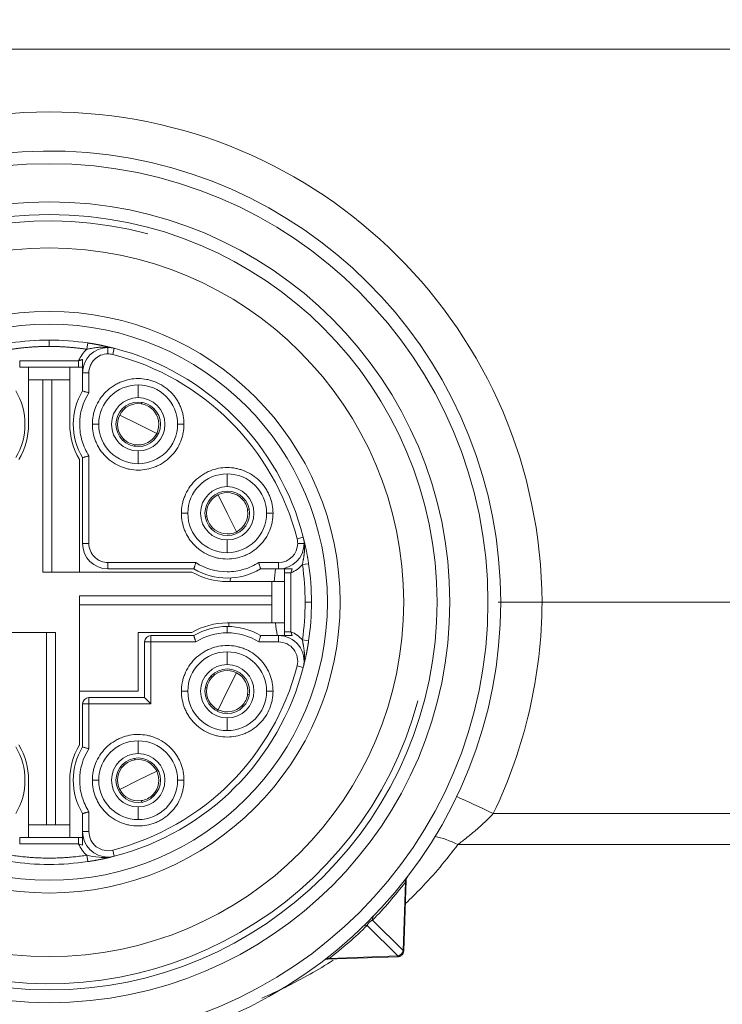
# Model space of a CAD drawing. Header units: millimetres. Extents: x 4 to 836, y 5 to 589.
# Tile 60 of 75: x 686 to 697, y 296 to 312. Entities that reach past the tile are written whole.
import ezdxf

# ---------------------------------------------------------------- set-up
doc = ezdxf.new("R2010")
doc.units = ezdxf.units.MM
doc.layers.add('1', color=7, linetype='Continuous', true_color=0xffffff)
doc.styles.add('ideas_simplex', font='simplex.shx')
doc.dimstyles.get("Standard").update_dxf_attribs({"dimtxt": 0.18, "dimasz": 0.18, "dimexe": 0.18, "dimexo": 0.0625, "dimgap": 0.09, "dimtad": 0, "dimtih": 1, "dimtoh": 1, "dimdec": 4, "dimzin": 0, "dimdsep": 46, "dimtxsty": 'Standard', "dimcen": 0.09, "dimadec": 0, "dimazin": 0, "dimtfac": 1, "dimtdec": 4, "dimtofl": 0, "dimtmove": 0, "dimatfit": 3, "dimfxl": 1, "dimtolj": 1, "dimtzin": 0, "dimarcsym": 0})

# ---------------------------------------------------------------- blocks, each defined once
blk = doc.blocks.new('_U5')
at = {"layer": '1', "color": 152, "lineweight": 13}
for p, q in [((694.477087, 350.119028), (646.72766, 350.119028)), ((670.227941, 295.119028), (646.72766, 295.119028))]:
    blk.add_line(p, q, dxfattribs=at)
at = {"layer": '1', "color": 27, "lineweight": 13}
blk.add_line((648.72766, 350.119028), (648.72766, 295.119028), dxfattribs=at)
at = {"layer": '1', "color": 87, "lineweight": 25}
for p, q in [((647.22766, 329.721528), (641.60266, 329.721528)), ((641.60266, 329.721528), (641.60266, 328.221528)), ((647.22766, 328.221528), (647.22766, 329.721528)), ((641.60266, 317.016528), (641.60266, 315.516528)), ((647.22766, 315.516528), (647.22766, 317.016528)), ((641.60266, 315.516528), (647.22766, 315.516528))]:
    blk.add_line(p, q, dxfattribs=at)
at = {"layer": '1', "color": 27, "lineweight": 18}
for points in [[(648.72766, 350.119028), (649.256641, 347.11903), (648.198679, 347.119027)], [(648.72766, 295.119028), (648.198679, 298.119026), (649.256641, 298.11903)]]:
    blk.add_solid(points, dxfattribs=at)
at = {"layer": '1', "color": 87, "linetype": 'Continuous', "lineweight": 25, "char_height": 3, "attachment_point": 7, "rotation": 90, "line_spacing_factor": 1.204819, "style": 'ideas_simplex'}
for s, insert in [('\\W1.2097;2.17', (647.07416, 316.964028)), ('\\W1.0642;55', (639.76166, 319.934028))]:
    blk.add_mtext(s, dxfattribs=dict(at, insert=insert))

msp = doc.modelspace()

# ---------------------------------------------------------------- linework, layer by layer
at = {"layer": '1', "color": 27, "linetype": 'Continuous', "lineweight": 18}
for p, q in [((678.781, 311.455), (715.173, 311.455)), ((694.477, 302.752), (699.477, 302.752)), ((692.342, 298.379), (692.304, 297.27)), ((692.209, 297.175), (691.1, 297.136)), ((692.213, 297.175), (692.209, 297.175)), ((692.304, 297.27), (692.304, 297.266))]:
    msp.add_line(p, q, dxfattribs=at)
at = {"layer": '1', "color": 163, "linetype": 'Continuous', "lineweight": 13}
for p, q in [((686.727, 306.877), (686.727, 306.777)), ((687.652, 306.76), (687.652, 306.66)), ((687.751, 306.748), (687.727, 306.651)), ((686.264, 306.552), (687.19, 306.552)), ((687.252, 306.36), (687.352, 306.36)), ((687.352, 306.36), (687.352, 306.047)), ((688.127, 305.972), (688.127, 306.172)), ((687.407, 305.552), (687.507, 305.552)), ((688.847, 305.552), (688.747, 305.552)), ((687.352, 305.056), (687.352, 303.677)), ((688.127, 305.132), (688.127, 304.932)), ((689.527, 304.572), (689.527, 304.772)), ((688.807, 304.152), (688.907, 304.152)), ((690.247, 304.152), (690.147, 304.152)), ((687.252, 303.677), (687.352, 303.677)), ((689.527, 303.732), (689.527, 303.532)), ((690.723, 303.776), (690.626, 303.751)), ((690.735, 303.677), (690.635, 303.677)), ((690.74, 303.677), (690.735, 303.677)), ((687.652, 303.377), (687.652, 303.277)), ((687.652, 303.377), (689.031, 303.377)), ((690.023, 303.377), (690.335, 303.377)), ((690.335, 303.277), (690.335, 303.377)), ((690.527, 303.215), (690.527, 302.289)), ((690.852, 302.752), (690.752, 302.752)), ((689.527, 302.372), (689.527, 302.272)), ((688.327, 302.127), (688.227, 302.127)), ((688.327, 302.227), (688.327, 302.127)), ((689.031, 302.127), (688.327, 302.127)), ((688.327, 302.127), (688.327, 301.152)), ((690.335, 302.127), (690.023, 302.127)), ((690.335, 302.227), (690.335, 302.127)), ((689.527, 301.772), (689.527, 301.972)), ((690.723, 301.727), (690.626, 301.752)), ((688.807, 301.352), (688.907, 301.352)), ((690.247, 301.352), (690.147, 301.352)), ((687.352, 301.252), (687.352, 301.152)), ((687.352, 301.152), (687.252, 301.152)), ((688.327, 301.152), (687.352, 301.152)), ((687.352, 301.152), (687.352, 300.447)), ((689.527, 300.932), (689.527, 300.732)), ((688.127, 300.372), (688.127, 300.572)), ((687.407, 299.952), (687.507, 299.952)), ((688.847, 299.952), (688.747, 299.952)), ((688.127, 299.532), (688.127, 299.332)), ((687.352, 299.456), (687.352, 299.143)), ((687.252, 299.143), (687.352, 299.143)), ((687.19, 298.952), (686.264, 298.952)), ((687.751, 298.756), (687.727, 298.853))]:
    msp.add_line(p, q, dxfattribs=at)
at = {"layer": '1', "color": 163, "linetype": 'Continuous', "lineweight": 18}
for p, q in [((687.334, 306.832), (687.319, 306.733)), ((686.264, 306.452), (686.264, 306.552)), ((686.264, 306.452), (687.19, 306.452)), ((687.19, 306.452), (687.19, 306.552)), ((687.252, 306.36), (687.252, 306.076)), ((687.252, 305.028), (687.252, 303.677)), ((690.807, 303.358), (690.708, 303.344)), ((687.652, 303.277), (689.003, 303.277)), ((690.051, 303.277), (690.335, 303.277)), ((690.427, 303.215), (690.427, 302.289)), ((690.527, 303.215), (690.427, 303.215)), ((690.527, 302.289), (690.427, 302.289)), ((688.227, 302.127), (688.227, 301.252)), ((689.003, 302.227), (688.327, 302.227)), ((690.335, 302.227), (690.051, 302.227)), ((690.807, 302.145), (690.708, 302.16)), ((688.227, 301.252), (687.352, 301.252)), ((687.252, 301.152), (687.252, 300.476)), ((687.252, 299.428), (687.252, 299.143)), ((687.19, 299.052), (686.264, 299.052)), ((686.264, 298.952), (686.264, 299.052)), ((687.19, 298.952), (687.19, 299.052)), ((687.334, 298.672), (687.319, 298.771))]:
    msp.add_line(p, q, dxfattribs=at)
at = {"layer": '1', "color": 4, "linetype": 'Continuous', "lineweight": 18}
for p, q in [((686.402, 306.452), (686.402, 306.252)), ((687.052, 306.252), (687.052, 306.452)), ((686.627, 306.252), (686.402, 306.252)), ((686.402, 306.252), (686.402, 305.552)), ((686.767, 306.252), (686.627, 306.252)), ((686.627, 303.227), (686.627, 306.252)), ((686.767, 306.252), (687.052, 306.252)), ((686.767, 303.227), (686.767, 306.252)), ((687.052, 306.252), (687.052, 305.552)), ((687.202, 304.997), (687.202, 303.227)), ((688.973, 303.227), (686.627, 303.227)), ((690.227, 303.077), (689.527, 303.077)), ((690.427, 303.077), (690.227, 303.077)), ((690.227, 302.852), (690.227, 303.077)), ((687.202, 300.506), (687.202, 302.852)), ((687.202, 302.852), (690.227, 302.852)), ((690.227, 302.712), (690.227, 302.852)), ((687.202, 302.712), (690.227, 302.712)), ((690.227, 302.712), (690.227, 302.427)), ((690.227, 302.427), (689.527, 302.427)), ((690.227, 302.427), (690.427, 302.427)), ((684.482, 302.277), (686.827, 302.277)), ((686.687, 302.277), (686.687, 299.252)), ((686.827, 299.252), (686.827, 302.277)), ((688.127, 302.277), (688.127, 301.352)), ((688.973, 302.277), (688.127, 302.277)), ((688.127, 301.352), (687.202, 301.352)), ((686.402, 299.252), (686.402, 299.952)), ((687.052, 299.252), (687.052, 299.952)), ((686.402, 299.252), (686.402, 299.052)), ((686.687, 299.252), (686.402, 299.252)), ((686.687, 299.252), (686.827, 299.252)), ((686.827, 299.252), (687.052, 299.252)), ((687.052, 299.052), (687.052, 299.252))]:
    msp.add_line(p, q, dxfattribs=at)
at = {"layer": '1', "color": 30, "linetype": 'Continuous', "lineweight": 13}
for p, q in [((688.127, 305.552), (687.836, 305.697)), ((688.127, 305.552), (688.418, 305.406)), ((689.527, 304.152), (689.382, 304.442)), ((689.527, 304.152), (689.672, 303.861)), ((689.527, 301.352), (689.672, 301.642)), ((689.527, 301.352), (689.382, 301.061)), ((688.127, 299.952), (688.418, 300.097)), ((688.127, 299.952), (687.836, 299.806))]:
    msp.add_line(p, q, dxfattribs=at)
at = {"layer": '1', "color": 30, "linetype": 'Continuous', "lineweight": 18}
for p, q in [((688.418, 305.406), (688.44, 305.395)), ((689.672, 303.861), (689.684, 303.839)), ((689.382, 301.061), (689.371, 301.039)), ((687.836, 299.806), (687.814, 299.795))]:
    msp.add_line(p, q, dxfattribs=at)
at = {"layer": '1', "color": 27, "linetype": 'Continuous', "lineweight": 13}
for p, q in [((693.71, 299.426), (700.244, 299.426)), ((700.801, 298.94), (693.153, 298.94)), ((692.292, 297.271), (692.329, 298.347)), ((692.208, 297.187), (691.728, 297.667)), ((691.812, 297.751), (692.292, 297.271)), ((691.132, 297.149), (692.208, 297.187)), ((692.209, 297.175), (692.208, 297.187)), ((692.304, 297.27), (692.292, 297.271))]:
    msp.add_line(p, q, dxfattribs=at)
msp.add_circle((686.727, 302.752), 6.9, dxfattribs=at)
at = {"layer": '1', "color": 27, "linetype": 'Continuous', "lineweight": 18}
for radius in [6.3, 6.1, 5.575, 4.575, 4.375]:
    msp.add_circle((686.727, 302.752), radius, dxfattribs=at)
at = {"layer": '1', "color": 27, "linetype": 'Continuous', "lineweight": 13}
for centre, radius, start, end in [((686.727, 302.717), 7.75, 0.258, 179.742), ((686.727, 302.752), 6, 75, 345), ((686.727, 302.787), 7.75, 334.2982, 359.742)]:
    msp.add_arc(centre, radius, start, end, dxfattribs=at)
at = {"layer": '1', "color": 27, "linetype": 'Continuous', "lineweight": 18}
for centre, radius, start, end in [((686.727, 302.752), 7.1, 189.6276, 170.3724), ((686.649, 302.754), 7.19, 315.8966, 322.1898), ((686.724, 302.83), 7.19, 307.8102, 314.1034), ((691.103, 297.046), 0.09, 92, 127.4858)]:
    msp.add_arc(centre, radius, start, end, dxfattribs=at)
at = {"layer": '1', "color": 163, "linetype": 'Continuous', "lineweight": 18}
for centre, radius, start, end in [((686.727, 302.752), 4.125, 90, 98.4568), ((686.727, 302.752), 4.125, 81.5432, 90), ((687.652, 306.36), 0.4, 90, 180), ((687.652, 306.36), 0.4, 75.6218, 90), ((686.727, 302.752), 4.125, 14.3782, 75.6218), ((688.127, 305.552), 0.62, 90, 180), ((688.127, 305.552), 0.62, 0, 90), ((685.327, 305.552), 1.02, 329.0753, 30.9247), ((688.127, 305.552), 1.02, 149.0753, 210.9247), ((688.127, 305.552), 0.42, 90, 270), ((688.127, 305.552), 0.42, 270, 90), ((688.127, 305.552), 0.35, 90, 270), ((688.127, 305.552), 0.35, 270, 90), ((688.127, 305.552), 0.62, 180, 270), ((688.127, 305.552), 0.62, 270, 0), ((689.527, 304.152), 0.62, 90, 180), ((689.527, 304.152), 0.62, 0, 90), ((689.527, 304.152), 0.42, 90, 270), ((689.527, 304.152), 0.35, 90, 270), ((689.527, 304.152), 0.42, 270, 90), ((689.527, 304.152), 0.35, 270, 90), ((689.527, 304.152), 0.62, 180, 270), ((689.527, 304.152), 0.62, 270, 0), ((687.652, 303.677), 0.4, 180, 270), ((690.335, 303.677), 0.4, 270, 360), ((690.335, 303.677), 0.4, 360, 14.3782), ((686.727, 302.752), 4.125, 0, 8.4568), ((689.527, 304.152), 1.02, 239.0753, 300.9247), ((686.727, 302.752), 4.125, 351.5432, 0), ((689.527, 301.352), 1.02, 90, 120.9247), ((689.527, 301.352), 1.02, 59.0753, 90), ((688.327, 302.127), 0.1, 90, 180), ((690.335, 301.827), 0.4, 345.6218, 90), ((689.527, 301.352), 0.62, 90, 180), ((689.527, 301.352), 0.62, 0, 90), ((686.727, 302.752), 4.125, 284.3782, 345.6218), ((689.527, 301.352), 0.42, 90, 270), ((689.527, 301.352), 0.35, 90, 270), ((689.527, 301.352), 0.42, 270, 90), ((689.527, 301.352), 0.35, 270, 90), ((689.527, 301.352), 0.62, 180, 270), ((689.527, 301.352), 0.62, 270, 0), ((687.352, 301.152), 0.1, 90, 180), ((688.127, 299.952), 0.62, 90, 180), ((688.127, 299.952), 0.62, 0, 90), ((685.327, 299.952), 1.02, 329.0753, 30.9247), ((688.127, 299.952), 1.02, 149.0753, 210.9247), ((688.127, 299.952), 0.42, 90, 270), ((688.127, 299.952), 0.35, 90, 270), ((688.127, 299.952), 0.42, 270, 90), ((688.127, 299.952), 0.35, 270, 90), ((688.127, 299.952), 0.62, 180, 270), ((688.127, 299.952), 0.62, 270, 0), ((687.652, 299.143), 0.4, 180, 270), ((687.652, 299.143), 0.4, 270, 284.3782), ((686.727, 302.752), 4.125, 261.5432, 270), ((686.727, 302.752), 4.125, 270, 278.4568)]:
    msp.add_arc(centre, radius, start, end, dxfattribs=at)
at = {"layer": '1', "color": 163, "linetype": 'Continuous', "lineweight": 13}
for centre, radius, start, end in [((686.727, 302.752), 4.025, 14.3782, 75.6218), ((690.335, 303.677), 0.3, 270, 0), ((690.335, 303.677), 0.3, 0, 14.3782), ((686.727, 302.752), 4.025, 284.3782, 345.6218), ((687.652, 299.143), 0.3, 180, 284.3782)]:
    msp.add_arc(centre, radius, start, end, dxfattribs=at)
at = {"layer": '1', "color": 30, "linetype": 'Continuous', "lineweight": 18}
for centre, start, end in [((688.127, 305.552), 81.3552, 153.4349), ((688.127, 305.552), 45.5147, 81.3552), ((688.127, 305.552), 153.4349, 225.5147), ((688.127, 305.552), 333.4349, 45.5147), ((688.127, 305.552), 261.3552, 333.4349), ((688.127, 305.552), 225.5147, 261.3552), ((689.527, 304.152), 116.5651, 188.6448), ((689.527, 304.152), 44.4853, 116.5651), ((689.527, 304.152), 8.6448, 44.4853), ((689.527, 304.152), 296.5651, 8.6448), ((689.527, 304.152), 188.6448, 224.4853), ((689.527, 304.152), 224.4853, 296.5651), ((689.527, 301.352), 63.4349, 135.5147), ((689.527, 301.352), 351.3552, 63.4349), ((689.527, 301.352), 135.5147, 171.3552), ((689.527, 301.352), 171.3552, 243.4349), ((689.527, 301.352), 315.5147, 351.3552), ((689.527, 301.352), 243.4349, 315.5147), ((688.127, 299.952), 98.6448, 134.4853), ((688.127, 299.952), 26.5651, 98.6448), ((688.127, 299.952), 134.4853, 206.5651), ((688.127, 299.952), 314.4853, 26.5651), ((688.127, 299.952), 206.5651, 278.6448), ((688.127, 299.952), 278.6448, 314.4853)]:
    msp.add_arc(centre, 0.325, start, end, dxfattribs=at)
at = {"layer": '1', "color": 4, "linetype": 'Continuous', "lineweight": 18}
for centre, start, end in [((685.302, 305.552), 329.7274, 360), ((688.152, 305.552), 180, 210.2726), ((689.527, 304.177), 239.7274, 270), ((689.527, 301.327), 90, 120.2726), ((685.302, 299.952), 360, 30.2726), ((688.152, 299.952), 149.7274, 180)]:
    msp.add_arc(centre, 1.1, start, end, dxfattribs=at)
at = {"layer": '1', "color": 252, "linetype": 'Continuous', "lineweight": 13}
for centre, major_axis, start_param, end_param in [((696.977, 302.849), (6.719, 0), 3.050879, 3.093683), ((696.977, 302.638), (-7.432, 0), 6.188839, 6.199639), ((696.977, 302.638), (-7.432, 0), 0.040252, 0.050756), ((696.977, 302.849), (6.719, 0), 3.230637, 3.271478)]:
    msp.add_ellipse(centre, major_axis=major_axis, ratio=0.707107, start_param=start_param, end_param=end_param, dxfattribs=at)
at = {"layer": '1', "color": 27, "linetype": 'Continuous', "lineweight": 13}
for centre, major_axis, ratio, start_param, end_param in [((693.71, 299.391), (-0.901, 0.434), 0.03145, 4.727525, 5.420037), ((693.153, 298.419), (-0.829, 0.559), 0.4511, 5.007623, 5.430731), ((692.408, 298.344), (0.0711, -0.0552), 0.715373, 3.141593, 3.93125), ((691.89, 297.748), (0.0646, -0.0626), 0.761043, 3.141593, 4.012464), ((691.731, 297.589), (-0.0626, 0.0646), 0.761043, 5.412314, 6.283185), ((691.135, 297.071), (-0.0552, 0.0711), 0.715373, 5.493528, 6.283185), ((692.213, 297.265), (-0.0831, -0.0572), 0.69717, 1.06499, 1.422379), ((692.21, 297.265), (0.0031, -0.0899), 0.472389, 0, 0.737033), ((692.213, 297.265), (-0.0572, -0.0831), 0.69717, 1.719214, 2.076602), ((692.214, 297.269), (-0.0899, 0.0031), 0.472389, 2.40456, 3.141593)]:
    msp.add_ellipse(centre, major_axis=major_axis, ratio=ratio, start_param=start_param, end_param=end_param, dxfattribs=at)
at = {"layer": '1', "color": 27, "linetype": 'Continuous', "lineweight": 18}
for start_param, end_param in [(3.542342, 3.761108), (3.141674, 3.542342)]:
    msp.add_ellipse((692.432, 298.376), major_axis=(0.0714, -0.0548), ratio=0.999998, start_param=start_param, end_param=end_param, dxfattribs=at)
at = {"layer": '1', "color": 163, "linetype": 'Continuous', "lineweight": 13}
for points, weights in [([(686.135, 306.733), (686.331, 306.762), (686.529, 306.777), (686.727, 306.777)], [1, 0.998185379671, 0.998185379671, 1]), ([(686.727, 306.777), (686.925, 306.777), (687.123, 306.762), (687.319, 306.733)], [1, 0.998185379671, 0.998185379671, 1]), ([(687.319, 298.771), (686.926, 298.712), (686.528, 298.712), (686.135, 298.771)], [1, 0.9927513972, 0.9927513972, 1])]:
    msp.add_rational_spline(points, weights, degree=3, dxfattribs=at)
at = {"layer": '1', "color": 163, "linetype": 'Continuous', "lineweight": 18}
for points, knots in [([(687.319, 306.733), (687.319, 306.733), (687.319, 306.733), (687.319, 306.733), (687.319, 306.733), (687.319, 306.733), (687.32, 306.733), (687.32, 306.733), (687.322, 306.733), (687.324, 306.734), (687.329, 306.735), (687.339, 306.737), (687.361, 306.741), (687.392, 306.747), (687.432, 306.754), (687.466, 306.759), (687.496, 306.762), (687.521, 306.765), (687.546, 306.766), (687.572, 306.767), (687.599, 306.767), (687.625, 306.766), (687.643, 306.765), (687.652, 306.764)], [0, 0, 0, 0, 0.000099, 0.000198, 0.000396, 0.000793, 0.001585, 0.003173, 0.006351, 0.012728, 0.025558, 0.051524, 0.104681, 0.215836, 0.333193, 0.456482, 0.529109, 0.603421, 0.679607, 0.75758, 0.837106, 0.917976, 1, 1, 1, 1]), ([(687.334, 306.832), (687.337, 306.831), (687.343, 306.83), (687.353, 306.829), (687.363, 306.827), (687.373, 306.826), (687.383, 306.824), (687.393, 306.823), (687.403, 306.821), (687.413, 306.819), (687.423, 306.818), (687.433, 306.816), (687.444, 306.814), (687.454, 306.812), (687.464, 306.81), (687.474, 306.808), (687.485, 306.807), (687.495, 306.805), (687.506, 306.803), (687.516, 306.801), (687.527, 306.798), (687.537, 306.796), (687.548, 306.794), (687.562, 306.791), (687.581, 306.787), (687.604, 306.783), (687.629, 306.777), (687.657, 306.771), (687.686, 306.764), (687.718, 306.756), (687.74, 306.75), (687.751, 306.748)], [0, 0, 0, 0, 0.020548, 0.041216, 0.062019, 0.082972, 0.104088, 0.125382, 0.146866, 0.168555, 0.19046, 0.212594, 0.23497, 0.257598, 0.28049, 0.303656, 0.327108, 0.350855, 0.374907, 0.399274, 0.423963, 0.448985, 0.474347, 0.500057, 0.551029, 0.608744, 0.673259, 0.744616, 0.822843, 0.907966, 1, 1, 1, 1]), ([(687.252, 306.574), (687.252, 306.536), (687.252, 306.5), (687.252, 306.447), (687.252, 306.429), (687.252, 306.395), (687.252, 306.377), (687.252, 306.36)], [0, 0, 0, 0, 0.5, 0.5, 0.75, 0.75, 1, 1, 1, 1]), ([(687.352, 306.047), (687.346, 306.049), (687.339, 306.051), (687.327, 306.055), (687.32, 306.057), (687.308, 306.06), (687.303, 306.062), (687.292, 306.065), (687.287, 306.066), (687.277, 306.069), (687.273, 306.07), (687.266, 306.072), (687.263, 306.073), (687.257, 306.074), (687.255, 306.075), (687.253, 306.076), (687.252, 306.076), (687.252, 306.076)], [0, 0, 0, 0, 0.125216, 0.125216, 0.250432, 0.250432, 0.375647, 0.375647, 0.500863, 0.500863, 0.626079, 0.626079, 0.751295, 0.751295, 0.87651, 0.87651, 1, 1, 1, 1]), ([(687.252, 305.028), (687.252, 305.028), (687.253, 305.028), (687.255, 305.028), (687.257, 305.029), (687.263, 305.03), (687.266, 305.031), (687.273, 305.033), (687.277, 305.035), (687.287, 305.037), (687.292, 305.039), (687.303, 305.042), (687.308, 305.043), (687.32, 305.047), (687.327, 305.049), (687.339, 305.052), (687.346, 305.054), (687.352, 305.056)], [0, 0, 0, 0, 0.120583, 0.120583, 0.246214, 0.246214, 0.371845, 0.371845, 0.497476, 0.497476, 0.623107, 0.623107, 0.748738, 0.748738, 0.874369, 0.874369, 1, 1, 1, 1]), ([(690.74, 303.677), (690.74, 303.672), (690.741, 303.663), (690.742, 303.65), (690.742, 303.636), (690.742, 303.623), (690.742, 303.61), (690.742, 303.596), (690.742, 303.583), (690.741, 303.571), (690.741, 303.558), (690.74, 303.545), (690.739, 303.533), (690.738, 303.521), (690.736, 303.509), (690.735, 303.5), (690.735, 303.495), (690.734, 303.491), (690.734, 303.486), (690.733, 303.479), (690.731, 303.47), (690.73, 303.46), (690.728, 303.447), (690.725, 303.434), (690.723, 303.418), (690.72, 303.401), (690.716, 303.383), (690.712, 303.364), (690.71, 303.35), (690.708, 303.344)], [0, 0, 0, 0, 0.041241, 0.08221, 0.122883, 0.163233, 0.203234, 0.242857, 0.282072, 0.320849, 0.359157, 0.396962, 0.434253, 0.471094, 0.507488, 0.543425, 0.547558, 0.557437, 0.573002, 0.594156, 0.620763, 0.652649, 0.689598, 0.731349, 0.777599, 0.827996, 0.882147, 0.939628, 1, 1, 1, 1]), ([(690.723, 303.776), (690.725, 303.769), (690.728, 303.754), (690.734, 303.733), (690.738, 303.713), (690.743, 303.694), (690.747, 303.675), (690.751, 303.658), (690.755, 303.641), (690.758, 303.626), (690.762, 303.611), (690.765, 303.597), (690.768, 303.581), (690.771, 303.564), (690.775, 303.545), (690.779, 303.525), (690.783, 303.506), (690.786, 303.487), (690.789, 303.468), (690.793, 303.45), (690.796, 303.431), (690.799, 303.413), (690.802, 303.394), (690.805, 303.376), (690.806, 303.364), (690.807, 303.358)], [0, 0, 0, 0, 0.059317, 0.115844, 0.169584, 0.220541, 0.268722, 0.314133, 0.356781, 0.396676, 0.43383, 0.468256, 0.499972, 0.546812, 0.592509, 0.637114, 0.680683, 0.723276, 0.764957, 0.805793, 0.845858, 0.885228, 0.923985, 0.962213, 1, 1, 1, 1]), ([(689.031, 303.377), (689.029, 303.37), (689.028, 303.364), (689.024, 303.351), (689.022, 303.345), (689.019, 303.333), (689.017, 303.327), (689.014, 303.316), (689.013, 303.311), (689.01, 303.302), (689.009, 303.298), (689.007, 303.29), (689.006, 303.287), (689.004, 303.282), (689.004, 303.28), (689.003, 303.277), (689.003, 303.277), (689.003, 303.277)], [0, 0, 0, 0, 0.125221, 0.125221, 0.250442, 0.250442, 0.375662, 0.375662, 0.500883, 0.500883, 0.626104, 0.626104, 0.751325, 0.751325, 0.876546, 0.876546, 1, 1, 1, 1]), ([(690.023, 303.377), (690.025, 303.37), (690.027, 303.364), (690.03, 303.351), (690.032, 303.345), (690.035, 303.333), (690.037, 303.327), (690.04, 303.316), (690.042, 303.311), (690.044, 303.302), (690.045, 303.298), (690.047, 303.29), (690.048, 303.287), (690.05, 303.282), (690.05, 303.28), (690.051, 303.277), (690.051, 303.277), (690.051, 303.277)], [0, 0, 0, 0, 0.125221, 0.125221, 0.250442, 0.250442, 0.375662, 0.375662, 0.500883, 0.500883, 0.626104, 0.626104, 0.751325, 0.751325, 0.876546, 0.876546, 1, 1, 1, 1]), ([(690.549, 303.277), (690.511, 303.277), (690.475, 303.277), (690.422, 303.277), (690.405, 303.277), (690.37, 303.277), (690.353, 303.277), (690.335, 303.277)], [0, 0, 0, 0, 0.5, 0.5, 0.75, 0.75, 1, 1, 1, 1]), ([(689.031, 302.127), (689.029, 302.133), (689.028, 302.14), (689.024, 302.152), (689.022, 302.158), (689.019, 302.17), (689.017, 302.176), (689.014, 302.187), (689.013, 302.192), (689.01, 302.201), (689.009, 302.206), (689.007, 302.213), (689.006, 302.216), (689.004, 302.221), (689.004, 302.223), (689.003, 302.226), (689.003, 302.227), (689.003, 302.227)], [0, 0, 0, 0, 0.125221, 0.125221, 0.250442, 0.250442, 0.375662, 0.375662, 0.500883, 0.500883, 0.626104, 0.626104, 0.751325, 0.751325, 0.876546, 0.876546, 1, 1, 1, 1]), ([(690.023, 302.127), (690.025, 302.133), (690.027, 302.14), (690.03, 302.152), (690.032, 302.158), (690.035, 302.17), (690.037, 302.176), (690.04, 302.187), (690.042, 302.192), (690.044, 302.201), (690.045, 302.206), (690.047, 302.213), (690.048, 302.216), (690.05, 302.221), (690.05, 302.223), (690.051, 302.226), (690.051, 302.227), (690.051, 302.227)], [0, 0, 0, 0, 0.125216, 0.125216, 0.250432, 0.250432, 0.375647, 0.375647, 0.500863, 0.500863, 0.626079, 0.626079, 0.751295, 0.751295, 0.87651, 0.87651, 1, 1, 1, 1]), ([(690.549, 302.227), (690.511, 302.227), (690.475, 302.227), (690.422, 302.227), (690.405, 302.227), (690.37, 302.227), (690.353, 302.227), (690.335, 302.227)], [0, 0, 0, 0, 0.5, 0.5, 0.75, 0.75, 1, 1, 1, 1]), ([(690.807, 302.145), (690.807, 302.142), (690.806, 302.135), (690.804, 302.126), (690.803, 302.116), (690.801, 302.106), (690.8, 302.096), (690.798, 302.086), (690.796, 302.076), (690.795, 302.066), (690.793, 302.056), (690.791, 302.045), (690.789, 302.035), (690.788, 302.025), (690.786, 302.015), (690.784, 302.004), (690.782, 301.994), (690.78, 301.984), (690.778, 301.973), (690.776, 301.963), (690.774, 301.952), (690.772, 301.941), (690.77, 301.931), (690.767, 301.917), (690.763, 301.898), (690.758, 301.875), (690.752, 301.85), (690.746, 301.822), (690.739, 301.793), (690.731, 301.761), (690.726, 301.739), (690.723, 301.727)], [0, 0, 0, 0, 0.020548, 0.041216, 0.062019, 0.082972, 0.104088, 0.125381, 0.146866, 0.168555, 0.19046, 0.212594, 0.23497, 0.257598, 0.28049, 0.303656, 0.327108, 0.350855, 0.374907, 0.399274, 0.423963, 0.448985, 0.474347, 0.500057, 0.551029, 0.608744, 0.673259, 0.744616, 0.822843, 0.907966, 1, 1, 1, 1]), ([(687.352, 300.447), (687.346, 300.449), (687.339, 300.451), (687.327, 300.455), (687.32, 300.457), (687.308, 300.46), (687.303, 300.462), (687.292, 300.465), (687.287, 300.466), (687.277, 300.469), (687.273, 300.47), (687.266, 300.472), (687.263, 300.473), (687.257, 300.474), (687.255, 300.475), (687.253, 300.476), (687.252, 300.476), (687.252, 300.476)], [0, 0, 0, 0, 0.125216, 0.125216, 0.250432, 0.250432, 0.375647, 0.375647, 0.500863, 0.500863, 0.626079, 0.626079, 0.751295, 0.751295, 0.87651, 0.87651, 1, 1, 1, 1]), ([(687.352, 299.456), (687.346, 299.454), (687.339, 299.452), (687.327, 299.449), (687.32, 299.447), (687.308, 299.443), (687.303, 299.442), (687.292, 299.439), (687.287, 299.437), (687.277, 299.435), (687.273, 299.433), (687.266, 299.431), (687.263, 299.43), (687.257, 299.429), (687.255, 299.428), (687.253, 299.428), (687.252, 299.428), (687.252, 299.428)], [0, 0, 0, 0, 0.125217, 0.125217, 0.250435, 0.250435, 0.375652, 0.375652, 0.50087, 0.50087, 0.626087, 0.626087, 0.751305, 0.751305, 0.876522, 0.876522, 1, 1, 1, 1]), ([(687.252, 299.143), (687.252, 299.109), (687.252, 299.074), (687.252, 299.021), (687.252, 299.004), (687.252, 298.967), (687.252, 298.949), (687.252, 298.93)], [0, 0, 0, 0, 0.5, 0.5, 0.75, 0.75, 1, 1, 1, 1]), ([(687.632, 298.738), (687.592, 298.735), (687.553, 298.736), (687.442, 298.746), (687.377, 298.76), (687.319, 298.771)], [0, 0, 0, 0, 0.335989, 0.335989, 1, 1, 1, 1]), ([(687.751, 298.756), (687.744, 298.754), (687.73, 298.75), (687.709, 298.745), (687.689, 298.74), (687.669, 298.736), (687.651, 298.731), (687.633, 298.727), (687.617, 298.724), (687.601, 298.72), (687.586, 298.717), (687.572, 298.714), (687.557, 298.711), (687.539, 298.707), (687.52, 298.704), (687.501, 298.7), (687.482, 298.696), (687.463, 298.693), (687.444, 298.689), (687.425, 298.686), (687.406, 298.683), (687.388, 298.68), (687.37, 298.677), (687.352, 298.674), (687.34, 298.672), (687.334, 298.672)], [0, 0, 0, 0, 0.059317, 0.115844, 0.169584, 0.220541, 0.268722, 0.314133, 0.356781, 0.396676, 0.43383, 0.468256, 0.499972, 0.546812, 0.592509, 0.637114, 0.680683, 0.723276, 0.764957, 0.805793, 0.845858, 0.885228, 0.923985, 0.962213, 1, 1, 1, 1])]:
    msp.add_open_spline(points, degree=3, knots=knots, dxfattribs=at)
for points in [[(687.19, 306.552), (687.219, 306.622), (687.262, 306.682), (687.319, 306.733)], [(687.727, 306.651), (687.702, 306.657), (687.677, 306.66), (687.652, 306.66)], [(687.19, 306.452), (687.211, 306.452), (687.232, 306.452), (687.252, 306.452)], [(690.708, 303.344), (690.658, 303.287), (690.597, 303.244), (690.527, 303.215)], [(690.708, 303.344), (690.738, 303.148), (690.752, 302.95), (690.752, 302.752)], [(690.427, 303.277), (690.427, 303.257), (690.427, 303.236), (690.427, 303.215)], [(690.527, 303.215), (690.533, 303.235), (690.541, 303.256), (690.549, 303.277)], [(690.752, 302.752), (690.752, 302.554), (690.738, 302.356), (690.708, 302.16)], [(689.527, 302.272), (689.348, 302.271), (689.183, 302.223), (689.031, 302.127)], [(690.023, 302.127), (689.872, 302.223), (689.706, 302.271), (689.527, 302.272)], [(690.427, 302.289), (690.427, 302.268), (690.427, 302.247), (690.427, 302.227)], [(690.527, 302.289), (690.597, 302.259), (690.658, 302.216), (690.708, 302.16)], [(687.252, 299.052), (687.232, 299.052), (687.211, 299.052), (687.19, 299.052)], [(687.19, 298.952), (687.211, 298.945), (687.232, 298.938), (687.252, 298.93)], [(687.319, 298.771), (687.262, 298.821), (687.219, 298.882), (687.19, 298.952)]]:
    msp.add_open_spline(points, degree=3, dxfattribs=at)
at = {"layer": '1', "color": 163, "linetype": 'Continuous', "lineweight": 13}
for points, knots in [([(687.652, 306.66), (687.57, 306.66), (687.497, 306.629), (687.426, 306.558), (687.406, 306.535), (687.391, 306.508), (687.381, 306.49), (687.377, 306.479), (687.359, 306.435), (687.352, 306.399), (687.352, 306.36)], [0, 0, 0, 0, 0.5, 0.5, 0.625, 0.6875, 0.6875, 0.75, 0.75, 1, 1, 1, 1]), ([(687.407, 305.552), (687.407, 305.597), (687.413, 305.665), (687.429, 305.731), (687.442, 305.774), (687.449, 305.794), (687.494, 305.909), (687.548, 305.991), (687.653, 306.096), (687.71, 306.142), (687.773, 306.179), (687.816, 306.202), (687.841, 306.213), (687.947, 306.255), (688.036, 306.272), (688.173, 306.272), (688.24, 306.265), (688.306, 306.25), (688.349, 306.237), (688.369, 306.23), (688.484, 306.185), (688.566, 306.131), (688.671, 306.026), (688.718, 305.969), (688.755, 305.906), (688.777, 305.862), (688.788, 305.838), (688.83, 305.732), (688.847, 305.643), (688.847, 305.552)], [0, 0, 0, 0, 0.0625, 0.09375, 0.09375, 0.125, 0.125, 0.25, 0.25, 0.3125, 0.34375, 0.34375, 0.375, 0.375, 0.5, 0.5, 0.5625, 0.59375, 0.59375, 0.625, 0.625, 0.75, 0.75, 0.8125, 0.84375, 0.84375, 0.875, 0.875, 1, 1, 1, 1]), ([(687.352, 306.047), (687.256, 305.897), (687.207, 305.73), (687.207, 305.507), (687.21, 305.463), (687.223, 305.375), (687.233, 305.329), (687.27, 305.206), (687.306, 305.129), (687.352, 305.056)], [0, 0, 0, 0, 0.5, 0.5, 0.625, 0.625, 0.75, 0.75, 1, 1, 1, 1]), ([(688.847, 305.552), (688.847, 305.506), (688.841, 305.439), (688.825, 305.373), (688.812, 305.33), (688.806, 305.31), (688.76, 305.195), (688.706, 305.113), (688.601, 305.008), (688.544, 304.961), (688.481, 304.924), (688.438, 304.902), (688.413, 304.891), (688.307, 304.849), (688.218, 304.832), (688.081, 304.832), (688.014, 304.838), (687.948, 304.854), (687.905, 304.866), (687.885, 304.873), (687.77, 304.919), (687.688, 304.973), (687.583, 305.078), (687.537, 305.134), (687.5, 305.198), (687.477, 305.241), (687.466, 305.265), (687.424, 305.372), (687.407, 305.46), (687.407, 305.552)], [0, 0, 0, 0, 0.0625, 0.09375, 0.09375, 0.125, 0.125, 0.25, 0.25, 0.3125, 0.34375, 0.34375, 0.375, 0.375, 0.5, 0.5, 0.5625, 0.59375, 0.59375, 0.625, 0.625, 0.75, 0.75, 0.8125, 0.84375, 0.84375, 0.875, 0.875, 1, 1, 1, 1]), ([(688.807, 304.152), (688.807, 304.197), (688.813, 304.265), (688.829, 304.331), (688.842, 304.374), (688.849, 304.394), (688.894, 304.509), (688.948, 304.591), (689.053, 304.696), (689.11, 304.742), (689.173, 304.779), (689.216, 304.802), (689.241, 304.813), (689.347, 304.855), (689.436, 304.872), (689.573, 304.872), (689.64, 304.865), (689.706, 304.85), (689.749, 304.837), (689.769, 304.83), (689.884, 304.785), (689.966, 304.731), (690.071, 304.626), (690.118, 304.569), (690.155, 304.506), (690.177, 304.462), (690.188, 304.438), (690.23, 304.332), (690.247, 304.243), (690.247, 304.152)], [0, 0, 0, 0, 0.0625, 0.09375, 0.09375, 0.125, 0.125, 0.25, 0.25, 0.3125, 0.34375, 0.34375, 0.375, 0.375, 0.5, 0.5, 0.5625, 0.59375, 0.59375, 0.625, 0.625, 0.75, 0.75, 0.8125, 0.84375, 0.84375, 0.875, 0.875, 1, 1, 1, 1]), ([(690.247, 304.152), (690.247, 304.106), (690.241, 304.039), (690.225, 303.973), (690.212, 303.93), (690.206, 303.91), (690.16, 303.795), (690.106, 303.713), (690.001, 303.608), (689.944, 303.561), (689.881, 303.524), (689.838, 303.502), (689.813, 303.491), (689.707, 303.449), (689.618, 303.432), (689.481, 303.432), (689.414, 303.438), (689.348, 303.454), (689.305, 303.466), (689.285, 303.473), (689.17, 303.519), (689.088, 303.573), (688.983, 303.678), (688.937, 303.734), (688.9, 303.798), (688.877, 303.841), (688.866, 303.865), (688.824, 303.972), (688.807, 304.06), (688.807, 304.152)], [0, 0, 0, 0, 0.0625, 0.09375, 0.09375, 0.125, 0.125, 0.25, 0.25, 0.3125, 0.34375, 0.34375, 0.375, 0.375, 0.5, 0.5, 0.5625, 0.59375, 0.59375, 0.625, 0.625, 0.75, 0.75, 0.8125, 0.84375, 0.84375, 0.875, 0.875, 1, 1, 1, 1]), ([(687.352, 303.677), (687.352, 303.594), (687.383, 303.522), (687.454, 303.45), (687.478, 303.431), (687.504, 303.416), (687.522, 303.406), (687.533, 303.401), (687.577, 303.384), (687.613, 303.377), (687.652, 303.377)], [0, 0, 0, 0, 0.5, 0.5, 0.625, 0.6875, 0.6875, 0.75, 0.75, 1, 1, 1, 1]), ([(689.031, 303.377), (689.182, 303.28), (689.348, 303.232), (689.572, 303.232), (689.616, 303.235), (689.704, 303.248), (689.749, 303.258), (689.873, 303.295), (689.95, 303.33), (690.023, 303.377)], [0, 0, 0, 0, 0.5, 0.5, 0.625, 0.625, 0.75, 0.75, 1, 1, 1, 1]), ([(690.626, 301.752), (690.637, 301.797), (690.638, 301.843), (690.62, 301.932), (690.6, 301.975), (690.545, 302.047), (690.508, 302.076), (690.426, 302.117), (690.382, 302.127), (690.335, 302.127)], [0, 0, 0, 0, 0.25, 0.25, 0.5, 0.5, 0.75, 0.75, 1, 1, 1, 1]), ([(688.807, 301.352), (688.807, 301.397), (688.813, 301.465), (688.829, 301.531), (688.842, 301.574), (688.849, 301.594), (688.894, 301.709), (688.948, 301.791), (689.053, 301.896), (689.11, 301.942), (689.173, 301.979), (689.216, 302.002), (689.241, 302.013), (689.347, 302.055), (689.436, 302.072), (689.573, 302.072), (689.64, 302.065), (689.706, 302.05), (689.749, 302.037), (689.769, 302.03), (689.884, 301.985), (689.966, 301.931), (690.071, 301.826), (690.118, 301.769), (690.155, 301.706), (690.177, 301.662), (690.188, 301.638), (690.23, 301.532), (690.247, 301.443), (690.247, 301.352)], [0, 0, 0, 0, 0.0625, 0.09375, 0.09375, 0.125, 0.125, 0.25, 0.25, 0.3125, 0.34375, 0.34375, 0.375, 0.375, 0.5, 0.5, 0.5625, 0.59375, 0.59375, 0.625, 0.625, 0.75, 0.75, 0.8125, 0.84375, 0.84375, 0.875, 0.875, 1, 1, 1, 1]), ([(690.247, 301.352), (690.247, 301.306), (690.241, 301.239), (690.225, 301.173), (690.212, 301.13), (690.206, 301.11), (690.16, 300.995), (690.106, 300.913), (690.001, 300.808), (689.944, 300.761), (689.881, 300.724), (689.838, 300.702), (689.813, 300.691), (689.707, 300.649), (689.618, 300.632), (689.481, 300.632), (689.414, 300.638), (689.348, 300.654), (689.305, 300.666), (689.285, 300.673), (689.17, 300.719), (689.088, 300.773), (688.983, 300.878), (688.937, 300.934), (688.9, 300.998), (688.877, 301.041), (688.866, 301.065), (688.824, 301.172), (688.807, 301.26), (688.807, 301.352)], [0, 0, 0, 0, 0.0625, 0.09375, 0.09375, 0.125, 0.125, 0.25, 0.25, 0.3125, 0.34375, 0.34375, 0.375, 0.375, 0.5, 0.5, 0.5625, 0.59375, 0.59375, 0.625, 0.625, 0.75, 0.75, 0.8125, 0.84375, 0.84375, 0.875, 0.875, 1, 1, 1, 1]), ([(687.407, 299.952), (687.407, 299.997), (687.413, 300.065), (687.429, 300.131), (687.442, 300.174), (687.449, 300.194), (687.494, 300.309), (687.548, 300.391), (687.653, 300.496), (687.71, 300.542), (687.773, 300.579), (687.816, 300.602), (687.841, 300.613), (687.947, 300.655), (688.036, 300.672), (688.173, 300.672), (688.24, 300.665), (688.306, 300.65), (688.349, 300.637), (688.369, 300.63), (688.484, 300.585), (688.566, 300.531), (688.671, 300.426), (688.718, 300.369), (688.755, 300.306), (688.777, 300.262), (688.788, 300.238), (688.83, 300.132), (688.847, 300.043), (688.847, 299.952)], [0, 0, 0, 0, 0.0625, 0.09375, 0.09375, 0.125, 0.125, 0.25, 0.25, 0.3125, 0.34375, 0.34375, 0.375, 0.375, 0.5, 0.5, 0.5625, 0.59375, 0.59375, 0.625, 0.625, 0.75, 0.75, 0.8125, 0.84375, 0.84375, 0.875, 0.875, 1, 1, 1, 1]), ([(687.352, 300.447), (687.256, 300.297), (687.207, 300.13), (687.207, 299.907), (687.21, 299.863), (687.223, 299.775), (687.233, 299.729), (687.27, 299.606), (687.306, 299.529), (687.352, 299.456)], [0, 0, 0, 0, 0.5, 0.5, 0.625, 0.625, 0.75, 0.75, 1, 1, 1, 1]), ([(688.847, 299.952), (688.847, 299.906), (688.841, 299.839), (688.825, 299.773), (688.812, 299.73), (688.806, 299.71), (688.76, 299.595), (688.706, 299.513), (688.601, 299.408), (688.544, 299.361), (688.481, 299.324), (688.438, 299.302), (688.413, 299.291), (688.307, 299.249), (688.218, 299.232), (688.081, 299.232), (688.014, 299.238), (687.948, 299.254), (687.905, 299.266), (687.885, 299.273), (687.77, 299.319), (687.688, 299.373), (687.583, 299.478), (687.537, 299.534), (687.5, 299.598), (687.477, 299.641), (687.466, 299.665), (687.424, 299.772), (687.407, 299.86), (687.407, 299.952)], [0, 0, 0, 0, 0.0625, 0.09375, 0.09375, 0.125, 0.125, 0.25, 0.25, 0.3125, 0.34375, 0.34375, 0.375, 0.375, 0.5, 0.5, 0.5625, 0.59375, 0.59375, 0.625, 0.625, 0.75, 0.75, 0.8125, 0.84375, 0.84375, 0.875, 0.875, 1, 1, 1, 1])]:
    msp.add_open_spline(points, degree=3, knots=knots, dxfattribs=at)
at = {"layer": '1', "color": 163, "linetype": 'Continuous', "lineweight": 18}
for points, weights in [([(687.252, 306.574), (687.232, 306.565), (687.211, 306.558), (687.19, 306.552)], [0.999999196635, 0.999999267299, 0.999999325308, 0.999999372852]), ([(690.549, 302.227), (690.541, 302.247), (690.533, 302.268), (690.527, 302.289)], [0.999999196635, 0.999999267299, 0.999999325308, 0.999999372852]), ([(688.327, 301.152), (688.269, 301.21), (688.227, 301.252), (688.227, 301.252)], [1, 0.804737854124, 0.804737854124, 1])]:
    msp.add_rational_spline(points, weights, degree=3, dxfattribs=at)
at = {"layer": '1', "color": 30, "linetype": 'Continuous', "lineweight": 18}
for points in [[(688.176, 305.873), (688.179, 305.879), (688.182, 305.886), (688.185, 305.892)], [(688.366, 305.806), (688.362, 305.799), (688.359, 305.791), (688.355, 305.784)], [(687.888, 305.297), (687.892, 305.305), (687.896, 305.312), (687.899, 305.32)], [(688.078, 305.23), (688.075, 305.224), (688.072, 305.218), (688.069, 305.212)], [(689.759, 304.379), (689.765, 304.383), (689.772, 304.386), (689.778, 304.389)], [(689.866, 304.209), (689.86, 304.206), (689.854, 304.204), (689.848, 304.201)], [(689.188, 304.094), (689.194, 304.097), (689.2, 304.1), (689.206, 304.103)], [(689.295, 303.924), (689.289, 303.921), (689.282, 303.918), (689.276, 303.914)], [(689.273, 301.591), (689.28, 301.587), (689.288, 301.583), (689.295, 301.579)], [(689.206, 301.401), (689.2, 301.403), (689.194, 301.406), (689.189, 301.409)], [(689.848, 301.303), (689.854, 301.3), (689.86, 301.297), (689.865, 301.294)], [(689.781, 301.113), (689.774, 301.116), (689.766, 301.12), (689.759, 301.124)], [(688.07, 300.29), (688.073, 300.284), (688.075, 300.279), (688.078, 300.273)], [(687.899, 300.184), (687.896, 300.191), (687.892, 300.198), (687.889, 300.204)], [(688.184, 299.613), (688.182, 299.619), (688.179, 299.625), (688.176, 299.63)], [(688.355, 299.72), (688.358, 299.713), (688.362, 299.706), (688.365, 299.699)]]:
    msp.add_open_spline(points, degree=3, dxfattribs=at)
at = {"layer": '1', "color": 27, "linetype": 'Continuous', "lineweight": 18}
for points, knots in [([(693.788, 302.752), (693.806, 302.752), (693.824, 302.752), (693.856, 302.752), (693.869, 302.752), (693.895, 302.752), (693.908, 302.752), (693.976, 302.752), (694.034, 302.752), (694.109, 302.752), (694.125, 302.752), (694.156, 302.752), (694.171, 302.752), (694.219, 302.752), (694.25, 302.752), (694.346, 302.752), (694.411, 302.752), (694.477, 302.752)], [0, 0, 0, 0, 0.09622, 0.09622, 0.160776, 0.160776, 0.225332, 0.225332, 0.483554, 0.483554, 0.54811, 0.54811, 0.612666, 0.612666, 0.741777, 0.741777, 1, 1, 1, 1]), ([(692.304, 297.266), (692.303, 297.254), (692.3, 297.242), (692.293, 297.226), (692.291, 297.221), (692.284, 297.211), (692.28, 297.207), (692.272, 297.199), (692.267, 297.195), (692.258, 297.188), (692.252, 297.185), (692.242, 297.181), (692.236, 297.179), (692.225, 297.176), (692.219, 297.175), (692.213, 297.175)], [0, 0, 0, 0, 0.25, 0.25, 0.375, 0.375, 0.5, 0.5, 0.625, 0.625, 0.75, 0.75, 0.875, 0.875, 1, 1, 1, 1])]:
    msp.add_open_spline(points, degree=3, knots=knots, dxfattribs=at)
at = {"layer": '1', "color": 163, "linetype": 'Continuous', "lineweight": 18}
msp.add_rational_spline([(690.708, 302.16), (690.719, 302.102), (690.733, 302.036), (690.743, 301.917), (690.744, 301.866), (690.739, 301.815)], [0.999999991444, 0.999999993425, 0.999999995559, 0.999999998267, 0.99999999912, 0.999999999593], degree=3, knots=[0, 0, 0, 0, 0.610955, 0.610955, 1, 1, 1, 1], dxfattribs=at)
at = {"layer": '1', "color": 27, "linetype": 'Continuous', "lineweight": 13}
for points, knots in [([(693.153, 298.94), (693.201, 298.975), (693.296, 299.049), (693.391, 299.127), (693.461, 299.188), (693.484, 299.208), (693.53, 299.25), (693.553, 299.271), (693.622, 299.336), (693.666, 299.38), (693.71, 299.426)], [0, 0, 0, 0, 0.25, 0.5, 0.5, 0.625, 0.625, 0.75, 0.75, 1, 1, 1, 1]), ([(693.153, 298.94), (692.972, 298.696), (692.779, 298.468), (692.496, 298.173), (692.416, 298.093), (692.334, 298.015)], [0, 0, 0, 0, 0.722805, 0.722805, 1, 1, 1, 1]), ([(692.329, 298.347), (692.331, 298.351), (692.333, 298.354), (692.335, 298.362), (692.337, 298.365), (692.339, 298.371), (692.34, 298.374), (692.342, 298.378), (692.342, 298.379), (692.342, 298.379)], [0, 0, 0, 0, 0.250949, 0.250949, 0.501897, 0.501897, 0.752846, 0.752846, 1, 1, 1, 1]), ([(691.812, 297.751), (691.809, 297.749), (691.805, 297.748), (691.798, 297.745), (691.794, 297.743), (691.785, 297.737), (691.781, 297.734), (691.771, 297.727), (691.766, 297.723), (691.759, 297.715), (691.756, 297.713), (691.752, 297.708), (691.75, 297.705), (691.744, 297.698), (691.741, 297.694), (691.736, 297.685), (691.734, 297.681), (691.731, 297.674), (691.729, 297.67), (691.728, 297.667)], [0, 0, 0, 0, 0.125, 0.125, 0.25, 0.25, 0.375, 0.375, 0.5, 0.5, 0.5625, 0.5625, 0.625, 0.625, 0.75, 0.75, 0.875, 0.875, 1, 1, 1, 1]), ([(691.1, 297.136), (691.1, 297.136), (691.1, 297.137), (691.101, 297.137), (691.102, 297.137), (691.105, 297.138), (691.107, 297.14), (691.114, 297.142), (691.117, 297.143), (691.124, 297.146), (691.128, 297.148), (691.132, 297.149)], [0, 0, 0, 0, 0.118439, 0.118439, 0.244376, 0.244376, 0.496251, 0.496251, 0.748125, 0.748125, 1, 1, 1, 1]), ([(692.241, 297.2), (692.245, 297.202), (692.249, 297.204), (692.256, 297.21), (692.259, 297.213), (692.266, 297.219), (692.269, 297.223), (692.274, 297.23), (692.277, 297.234), (692.279, 297.238)], [0, 0, 0, 0, 0.25, 0.25, 0.5, 0.5, 0.75, 0.75, 1, 1, 1, 1]), ([(691.192, 297.119), (691.073, 297.043), (690.952, 296.971), (690.701, 296.828), (690.569, 296.758), (690.317, 296.633), (690.196, 296.577), (690.073, 296.524)], [0, 0, 0, 0, 0.335209, 0.335209, 0.68695, 0.68695, 1, 1, 1, 1])]:
    msp.add_open_spline(points, degree=3, knots=knots, dxfattribs=at)
at = {"layer": '1', "color": 27, "linetype": 'Continuous', "lineweight": 18}
msp.add_open_spline([(691.053, 297.122), (691.047, 297.117), (691.048, 297.118)], degree=2, dxfattribs=at)

# ---------------------------------------------------------------- dimensions: what is measured, and where the dimension line sits
at = {"layer": '1', "color": 87, "linetype": 'Continuous', "lineweight": 25}
dim = msp.add_linear_dim(base=(648.728, 350.119), p1=(674.147, 295.119), p2=(696.977, 350.119), angle=270, text='<>\\P[\\C87;\\H3.00;\\Fsimplex.shx;2.17\\Fsimplex.shx;\\H3.00;\\C87; ]', dimstyle='Standard', override={"dimtxt": 3, "dimasz": 3, "dimexe": 2, "dimexo": 2.5, "dimgap": 1.5, "dimtad": 1, "dimtih": 0, "dimtoh": 0, "dimdec": 2, "dimlfac": 1, "dimzin": 8, "dimdsep": 44, "dimlunit": 2, "dimtxsty": 'ideas_simplex', "dimsah": 1, "dimse1": 0, "dimse2": 0, "dimsd1": 0, "dimsd2": 0, "dimclrd": 27, "dimclre": 152, "dimclrt": 87, "dimtol": 0, "dimtm": -0.1, "dimtfac": 0.5, "dimtdec": 2, "dimtofl": 1, "dimtmove": 0, "dimtzin": 8, "dimlwd": 13, "dimlwe": 13}, dxfattribs=at)
dim.commit()
dim.dimension.update_dxf_attribs({"geometry": '_U5', "text_midpoint": (648.728, 322.619), "dimtype": 160})

doc.saveas('drawing.dxf')
